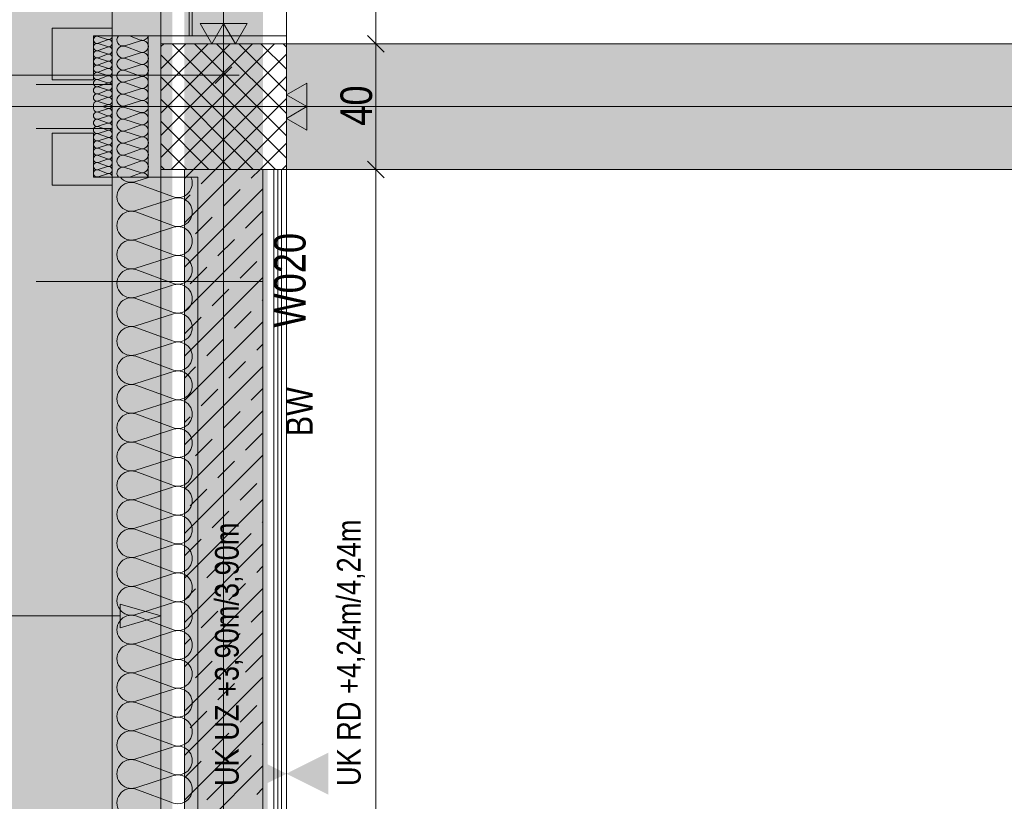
# Model space of a CAD drawing. Extents: x -620 to 300, y 62 to 1162.
# Tile 13 of 256: x -469 to -406, y 505 to 555. Entities that reach past the tile are written whole.
import ezdxf
from ezdxf.lldxf.tags import DXFTag

# ---------------------------------------------------------------- set-up
doc = ezdxf.new("R2010")
doc.units = 0
doc.layers.get('0').update_dxf_attribs({"lineweight": 13})
for name, color, linetype, lineweight, true_color in [('00 -Bauelemente -Dämmung innen', 7, 'Continuous', 9, 0xff7fe6), ('00 -Bauelemente -Gipskarton', 7, 'Continuous', 9, 0xff7fe6), ('00_Beschriftung UZ', 3, 'Continuous', 35, 0x00ff00), ('30 -33 Aussenwände- 3 Aussenstützen', 7, 'Continuous', 50, 0x0000dd), ('30 -33 Aussenwände- 7 Fassade_ Elemente', 7, 'Continuous', 9, 0x00aacc), ('30 -34 Innenwände- 1 tragend', 7, 'Continuous', 13, 0xdd0806), ('30 -34 Innenwände- 2 nichttragend', 7, 'Continuous', 18, 0xff7fe6), ('30 -35 Decken- 1 Konstruktion-Träger- Stahlbeton', 7, 'Continuous', 13, 0x33aa00), ('70 -72 Beschriftung- 2 Beschriftung Bauteile', 7, 'Continuous', 9, 0x9999ff), ('70 -76 Bemaßung- 2 Allgemein', 9, 'Continuous', 5, 0x808080), ('iwb_Layout BA_Markierung', 7, 'Continuous', 9, 0xbadcdc), ('iwb_Schraffur_BW', 7, 'Continuous', 13, 0x7400e8), ('iwb_Schraffur_Unterzug', 7, 'Continuous', 5, 0xffffcc), ('iwb_Sichtbeton', 2, 'Continuous', 50, 0xffff00), ('iwb_Sichtbeton-Shading', 2, 'Continuous', 50, 0xffff00)]:
    doc.layers.add(name, color=color, linetype=linetype, lineweight=lineweight, true_color=true_color)
doc.layers.add('70 -71 Achsen- 1 Gebäudeachsen', color=7, linetype='STRICHPUNKT2-A06G94XR8I', lineweight=18)
doc.layers.add('70 -75 Raumstempel- 3 Wandstempel', color=7, linetype='Continuous', lineweight=50)
doc.styles.get("Standard").update_dxf_attribs({"font": 'ARIALN.TTF'})
tags = doc.linetypes.add('fein_strichliert-A06G94XS8I', pattern=[4, 1, -2, 1]).pattern_tags.tags
tags[8:9] = [DXFTag(74, 4), DXFTag(75, 0), DXFTag(340, '0'), DXFTag(46, 0.0), DXFTag(50, 0.0), DXFTag(44, 0.0), DXFTag(45, 0.0)]
tags[6:7] = [DXFTag(74, 4), DXFTag(75, 0), DXFTag(340, '0'), DXFTag(46, 0.0), DXFTag(50, 0.0), DXFTag(44, 0.0), DXFTag(45, 0.0)]
tags[4:5] = [DXFTag(74, 4), DXFTag(75, 0), DXFTag(340, '0'), DXFTag(46, 0.0), DXFTag(50, 0.0), DXFTag(44, 0.0), DXFTag(45, 0.0)]
tags = doc.linetypes.add('STRICHPUNKT2-A06G94XR8I', pattern=[12.7, 6.35, -3.175, 0, -3.175]).pattern_tags.tags
tags[10:11] = [DXFTag(74, 4), DXFTag(75, 0), DXFTag(340, '0'), DXFTag(46, 0.0), DXFTag(50, 0.0), DXFTag(44, 0.0), DXFTag(45, 0.0)]
tags[8:9] = [DXFTag(74, 4), DXFTag(75, 0), DXFTag(340, '0'), DXFTag(46, 0.0), DXFTag(50, 0.0), DXFTag(44, 0.0), DXFTag(45, 0.0)]
tags[6:7] = [DXFTag(74, 4), DXFTag(75, 0), DXFTag(340, '0'), DXFTag(46, 0.0), DXFTag(50, 0.0), DXFTag(44, 0.0), DXFTag(45, 0.0)]
tags[4:5] = [DXFTag(74, 4), DXFTag(75, 0), DXFTag(340, '0'), DXFTag(46, 0.0), DXFTag(50, 0.0), DXFTag(44, 0.0), DXFTag(45, 0.0)]

# ---------------------------------------------------------------- blocks, each defined once
blk = doc.blocks.new('Shading-A06G94VT8I', base_point=(-44.915, 989.453))
at = {"layer": 'iwb_Sichtbeton-Shading', "color": 51, "true_color": 0xffff7f}
blk.add_solid([(-452.779, 448.453), (-453.379, 448.453), (-452.779, 545.453), (-453.379, 545.453)], dxfattribs=at)
blk = doc.blocks.new('Polygon-A06G94XJ8I')
at = {"color": 0, "linetype": 'ByBlock', "lineweight": -2, "ltscale": 0.13}
blk.add_solid([(-458.92, 86.609), (-538.631, 86.396), (-458.753, 1083.814), (-538.631, 1083.814)], dxfattribs=at)
blk = doc.blocks.new('Referenz-A06G94XT8I')
at = {"layer": '00 -Bauelemente -Dämmung innen', "color": 0, "linetype": 'Continuous', "lineweight": -2, "ltscale": 0.13}
for p, q in [((-453.08, 448.453), (-453.08, 545.453)), ((-452.38, 448.453), (-452.38, 545.453))]:
    blk.add_line(p, q, dxfattribs=at)
at = {"layer": '00 -Bauelemente -Gipskarton', "color": 0, "linetype": 'Continuous', "lineweight": -2, "ltscale": 0.13}
for p, q in [((-452.38, 448.453), (-452.38, 545.453)), ((-452.13, 448.453), (-452.13, 545.453)), ((-451.88, 448.453), (-451.88, 545.453))]:
    blk.add_line(p, q, dxfattribs=at)
at = {"layer": '00_Beschriftung UZ', "color": 0, "linetype": 'Continuous', "lineweight": -2, "ltscale": 0.13}
for points in [[(-454.25, 505.621), (-451.58, 506.953), (-454.248, 508.292)], [(-448.909, 505.621), (-451.58, 506.953), (-448.911, 508.292)]]:
    blk.add_solid(points, dxfattribs=at)
at = {"layer": '30 -33 Aussenwände- 3 Aussenstützen', "color": 0, "lineweight": -2}
for p, q in [((-459.58, 553.275), (-459.401, 553.453)), ((-459.58, 551.861), (-457.987, 553.453)), ((-459.58, 550.447), (-456.573, 553.453)), ((-459.58, 549.032), (-455.158, 553.453)), ((-459.58, 547.618), (-453.744, 553.453)), ((-459.58, 546.204), (-452.33, 553.453)), ((-458.859, 553.453), (-451.58, 546.174)), ((-457.445, 553.453), (-451.58, 547.588)), ((-456.03, 553.453), (-451.58, 549.003)), ((-454.616, 553.453), (-451.58, 550.417)), ((-453.202, 553.453), (-451.58, 551.831)), ((-451.788, 553.453), (-451.58, 553.245)), ((-459.58, 552.76), (-452.273, 545.453)), ((-458.916, 545.453), (-451.58, 552.79)), ((-459.58, 551.346), (-453.687, 545.453)), ((-457.502, 545.453), (-451.58, 551.375)), ((-459.58, 549.932), (-455.101, 545.453)), ((-456.087, 545.453), (-451.58, 549.961)), ((-455.58, 550.453), (-455.58, 548.453)), ((-456.58, 549.453), (-454.58, 549.453)), ((-459.58, 548.517), (-456.516, 545.453)), ((-454.673, 545.453), (-451.58, 548.547)), ((-459.58, 547.103), (-457.93, 545.453)), ((-453.259, 545.453), (-451.58, 547.133)), ((-459.58, 545.689), (-459.344, 545.453)), ((-451.845, 545.453), (-451.58, 545.719))]:
    blk.add_line(p, q, dxfattribs=at)
at = {"layer": '30 -33 Aussenwände- 3 Aussenstützen', "color": 0, "linetype": 'Continuous', "lineweight": -2, "ltscale": 0.13}
for p, q in [((-451.58, 553.453), (-459.58, 553.453)), ((-459.58, 553.453), (-459.58, 545.453)), ((-451.58, 545.453), (-451.58, 553.453)), ((-459.58, 545.453), (-451.58, 545.453))]:
    blk.add_line(p, q, dxfattribs=at)
at = {"layer": '30 -33 Aussenwände- 7 Fassade_ Elemente', "color": 0, "linetype": 'Continuous', "lineweight": -2, "ltscale": 0.13}
for p, q in [((-459.58, 553.953), (-459.58, 556.723)), ((-457.78, 556.723), (-457.78, 553.953)), ((-466.52, 551.153), (-466.52, 554.453)), ((-466.52, 554.453), (-462.68, 554.453)), ((-462.68, 554.453), (-462.68, 553.953)), ((-462.68, 553.953), (-463.88, 553.953)), ((-463.88, 553.953), (-463.88, 551.153)), ((-462.98, 553.732), (-463.58, 553.924)), ((-463.58, 553.487), (-462.98, 553.709)), ((-462.68, 553.953), (-451.58, 553.953)), ((-462.68, 549.453), (-462.68, 553.953)), ((-462.68, 553.953), (-460.38, 553.953)), ((-462.68, 550.853), (-462.68, 553.953)), ((-460.88, 553.653), (-461.88, 553.332)), ((-460.88, 553.691), (-461.59, 553.953)), ((-460.38, 553.953), (-460.38, 549.453)), ((-457.78, 553.953), (-459.58, 553.953)), ((-462.979, 553.272), (-463.58, 553.464)), ((-463.579, 553.027), (-462.979, 553.249)), ((-462.979, 552.812), (-463.579, 553.005)), ((-461.88, 553.294), (-460.88, 552.925)), ((-463.579, 552.568), (-462.979, 552.79)), ((-462.979, 552.353), (-463.579, 552.545)), ((-460.88, 552.887), (-461.88, 552.566)), ((-461.88, 552.528), (-460.88, 552.159)), ((-463.578, 552.108), (-462.979, 552.33)), ((-462.978, 551.893), (-463.578, 552.085)), ((-463.578, 551.648), (-462.978, 551.871)), ((-460.88, 552.121), (-461.88, 551.8)), ((-461.88, 551.762), (-460.88, 551.393)), ((-463.88, 551.153), (-466.52, 551.153)), ((-462.978, 551.433), (-463.578, 551.626)), ((-463.578, 551.189), (-462.978, 551.411)), ((-462.978, 550.974), (-463.578, 551.166)), ((-460.88, 551.355), (-461.88, 551.034)), ((-467.52, 550.853), (-462.68, 550.853)), ((-463.577, 550.729), (-462.978, 550.951)), ((-462.977, 550.514), (-463.577, 550.707)), ((-463.577, 550.269), (-462.977, 550.492)), ((-461.88, 550.996), (-460.88, 550.627)), ((-460.88, 550.589), (-461.88, 550.268)), ((-462.977, 550.055), (-463.577, 550.247)), ((-463.577, 549.81), (-462.977, 550.032)), ((-461.88, 550.23), (-460.88, 549.861)), ((-455.58, 550.453), (-455.58, 548.453)), ((-455.58, 550.453), (-455.58, 548.453)), ((-462.977, 549.595), (-463.577, 549.787)), ((-462.977, 549.312), (-463.577, 549.12)), ((-462.977, 549.572), (-463.298, 549.453)), ((-462.977, 549.334), (-463.298, 549.454)), ((-462.68, 444.453), (-462.68, 549.453)), ((-462.68, 549.453), (-462.68, 544.953)), ((-460.88, 549.823), (-461.88, 549.502)), ((-460.88, 549.084), (-461.88, 549.405)), ((-460.38, 549.453), (-460.38, 544.953)), ((-456.58, 549.453), (-454.58, 549.453)), ((-456.58, 549.453), (-454.58, 549.453)), ((-463.577, 549.097), (-462.977, 548.875)), ((-462.977, 548.852), (-463.577, 548.66)), ((-463.577, 548.637), (-462.977, 548.415)), ((-461.88, 548.677), (-460.88, 549.046)), ((-460.88, 548.318), (-461.88, 548.639)), ((-462.68, 548.053), (-467.52, 548.053)), ((-462.977, 548.393), (-463.577, 548.2)), ((-463.577, 548.178), (-462.978, 547.956)), ((-461.88, 547.911), (-460.88, 548.28)), ((-463.88, 547.753), (-466.52, 547.753)), ((-466.52, 547.753), (-466.52, 544.453)), ((-463.88, 544.953), (-463.88, 547.753)), ((-462.978, 547.933), (-463.578, 547.741)), ((-463.578, 547.718), (-462.978, 547.496)), ((-462.978, 547.473), (-463.578, 547.281)), ((-460.88, 547.552), (-461.88, 547.873)), ((-461.88, 547.145), (-460.88, 547.514)), ((-463.578, 547.259), (-462.978, 547.036)), ((-462.978, 547.014), (-463.578, 546.821)), ((-463.578, 546.799), (-462.979, 546.577)), ((-460.88, 546.786), (-461.88, 547.107)), ((-461.88, 546.378), (-460.88, 546.748)), ((-462.979, 546.554), (-463.579, 546.362)), ((-463.579, 546.339), (-462.979, 546.117)), ((-462.979, 546.095), (-463.579, 545.902)), ((-460.88, 546.02), (-461.88, 546.341)), ((-462.979, 545.635), (-463.58, 545.443)), ((-463.579, 545.88), (-462.979, 545.657)), ((-461.88, 545.612), (-460.88, 545.982)), ((-460.88, 545.254), (-461.88, 545.575)), ((-462.68, 544.953), (-463.88, 544.953)), ((-463.58, 545.42), (-462.98, 545.198)), ((-462.98, 545.175), (-463.58, 544.983)), ((-462.68, 544.953), (-460.38, 544.953)), ((-462.68, 544.453), (-462.68, 544.953)), ((-460.88, 545.216), (-461.59, 544.953)), ((-460.306, 544.953), (-461.18, 544.673)), ((-460.38, 544.953), (-457.22, 544.953)), ((-457.22, 544.953), (-457.22, 448.953)), ((-466.52, 544.453), (-462.68, 544.453)), ((-461.18, 544.583), (-458.78, 543.695)), ((-458.78, 543.605), (-461.18, 542.834)), ((-461.18, 542.744), (-458.78, 541.857)), ((-458.78, 541.767), (-461.18, 540.996)), ((-461.18, 540.906), (-458.78, 540.018)), ((-458.78, 539.928), (-461.18, 539.157)), ((-461.18, 539.067), (-458.78, 538.18)), ((-458.78, 538.09), (-461.18, 537.319)), ((-461.18, 537.229), (-458.78, 536.341)), ((-458.78, 536.251), (-461.18, 535.48)), ((-461.18, 535.39), (-458.78, 534.503)), ((-458.78, 534.413), (-461.18, 533.641)), ((-461.18, 533.551), (-458.78, 532.664)), ((-458.78, 532.574), (-461.18, 531.803)), ((-461.18, 531.713), (-458.78, 530.826)), ((-458.78, 530.736), (-461.18, 529.964)), ((-461.18, 529.874), (-458.78, 528.987)), ((-458.78, 528.897), (-461.18, 528.126)), ((-461.18, 528.036), (-458.78, 527.149)), ((-458.78, 527.059), (-461.18, 526.287)), ((-461.18, 526.197), (-458.78, 525.31)), ((-458.78, 525.22), (-461.18, 524.449)), ((-461.18, 524.359), (-458.78, 523.472)), ((-458.78, 523.382), (-461.18, 522.61)), ((-461.18, 522.52), (-458.78, 521.633)), ((-458.78, 521.543), (-461.18, 520.772)), ((-461.18, 520.682), (-458.78, 519.795)), ((-458.78, 519.705), (-461.18, 518.933)), ((-461.18, 518.843), (-458.78, 517.956)), ((-458.78, 517.866), (-461.18, 517.095)), ((-461.18, 517.005), (-458.78, 516.118)), ((-458.78, 516.028), (-461.18, 515.256)), ((-461.18, 515.166), (-458.78, 514.279)), ((-458.78, 514.189), (-461.18, 513.418)), ((-461.18, 513.328), (-458.78, 512.44)), ((-458.78, 512.35), (-461.18, 511.579)), ((-461.18, 511.489), (-458.78, 510.602)), ((-458.78, 510.512), (-461.18, 509.741)), ((-461.18, 509.651), (-458.78, 508.763)), ((-458.78, 508.673), (-461.18, 507.902)), ((-461.18, 507.812), (-458.78, 506.925)), ((-458.78, 506.835), (-461.18, 506.064)), ((-461.18, 505.974), (-458.78, 505.086))]:
    blk.add_line(p, q, dxfattribs=at)
for centre, major_axis, end_param in [((-463.65, 553.705), (0.07, 0.219), 3.765224), ((-462.91, 553.95), (-0.07, -0.219), 1.896254), ((-462.909, 553.491), (-0.07, -0.219), 3.764652), ((-461.997, 553.696), (-0.283, 0.257), 2.619647), ((-460.762, 554.055), (-0.117, -0.364), 1.613483), ((-460.762, 553.289), (0.31, 0.225), 1.254884), ((-463.65, 553.246), (0.07, 0.219), 3.765224), ((-463.649, 552.786), (0.07, 0.219), 3.765224), ((-462.909, 553.031), (-0.07, -0.219), 3.764652), ((-461.997, 552.93), (0.117, 0.364), 3.765224), ((-461.997, 552.93), (-0.31, 0.225), 1.255075), ((-461.997, 552.93), (0.117, 0.364), 1.255075), ((-460.762, 553.289), (-0.117, -0.364), 1.254884), ((-460.762, 553.289), (0.31, -0.225), 1.254884), ((-463.649, 552.326), (0.07, 0.219), 3.765224), ((-462.908, 552.571), (-0.07, -0.219), 3.764652), ((-462.908, 552.112), (-0.07, -0.219), 3.764652), ((-461.997, 552.164), (0.117, 0.364), 3.765224), ((-461.997, 552.164), (-0.31, 0.225), 1.255075), ((-461.997, 552.93), (-0.31, -0.225), 1.255075), ((-461.997, 552.164), (0.117, 0.364), 1.255075), ((-460.762, 552.523), (-0.117, -0.364), 3.764652), ((-460.762, 552.523), (0.31, 0.225), 1.254884), ((-460.762, 552.523), (0.31, -0.225), 1.254884), ((-463.649, 551.867), (0.07, 0.219), 3.765224), ((-462.908, 551.652), (-0.07, -0.219), 3.764652), ((-461.997, 551.398), (0.117, 0.364), 3.765224), ((-461.997, 552.164), (-0.31, -0.225), 1.255075), ((-460.762, 552.523), (-0.117, -0.364), 1.254884), ((-460.762, 551.757), (-0.117, -0.364), 3.764652), ((-460.762, 551.757), (0.31, 0.225), 1.254884), ((-460.762, 551.757), (0.31, -0.225), 1.254884), ((-463.648, 551.407), (0.07, 0.219), 3.765224), ((-463.648, 550.948), (0.07, 0.219), 3.765224), ((-462.907, 551.192), (-0.07, -0.219), 3.764652), ((-460.762, 551.757), (-0.117, -0.364), 1.254884), ((-460.762, 550.991), (-0.117, -0.364), 3.764652), ((-463.648, 550.488), (0.07, 0.219), 3.765224), ((-463.648, 550.488), (-0.186, 0.135), 1.255075), ((-463.648, 550.488), (0.07, 0.219), 1.255075), ((-462.907, 550.733), (-0.07, -0.219), 3.764652), ((-462.907, 550.733), (0.186, 0.135), 1.254884), ((-462.907, 550.733), (-0.07, -0.219), 1.254884), ((-462.907, 550.273), (-0.07, -0.219), 3.764652), ((-462.907, 550.273), (0.186, 0.135), 1.254884), ((-462.907, 550.733), (0.186, -0.135), 1.254884), ((-461.997, 550.632), (0.117, 0.364), 3.765224), ((-460.762, 550.225), (-0.117, -0.364), 3.764652), ((-463.647, 550.028), (0.07, 0.219), 3.765224), ((-463.647, 550.028), (-0.186, 0.135), 1.255075), ((-463.648, 550.488), (-0.186, -0.135), 1.255075), ((-463.647, 550.028), (0.07, 0.219), 1.255075), ((-463.647, 550.028), (-0.186, -0.135), 1.255075), ((-462.907, 550.273), (-0.07, -0.219), 1.254884), ((-462.906, 549.814), (0.186, 0.135), 1.254884), ((-462.907, 550.273), (0.186, -0.135), 1.254884), ((-462.906, 549.814), (0.186, -0.135), 1.254884), ((-461.997, 549.866), (0.117, 0.364), 3.765224), ((-460.762, 549.459), (0.383, -0.005), 1.896254), ((-463.647, 549.569), (0.07, 0.219), 2.411197), ((-463.647, 549.338), (-0.198, 0.116), 2.411197), ((-462.906, 549.814), (-0.07, -0.219), 1.254884), ((-462.906, 549.354), (0.207, 0.1), 1.434048), ((-462.906, 549.553), (-0.071, -0.219), 1.434048), ((-462.906, 549.093), (0.186, 0.135), 1.254884), ((-462.906, 549.093), (0.186, -0.135), 1.254884), ((-461.997, 549.041), (0.117, 0.364), 3.765224), ((-460.762, 549.448), (-0.117, -0.364), 1.896254), ((-463.647, 548.879), (0.071, 0.219), 3.765224), ((-463.647, 548.879), (-0.186, 0.135), 1.255075), ((-463.648, 548.419), (0.071, 0.219), 3.765224), ((-463.647, 548.879), (0.071, 0.219), 1.255075), ((-463.647, 548.879), (-0.186, -0.135), 1.255075), ((-463.648, 548.419), (0.071, 0.219), 1.255075), ((-462.906, 549.093), (-0.071, -0.219), 1.254884), ((-462.907, 548.634), (-0.071, -0.219), 3.764652), ((-462.907, 548.634), (0.186, 0.135), 1.254884), ((-462.907, 548.634), (0.186, -0.135), 1.254884), ((-461.997, 548.275), (0.117, 0.364), 3.765224), ((-460.762, 548.682), (-0.117, -0.364), 3.764652), ((-463.648, 548.419), (-0.186, 0.135), 1.255075), ((-463.648, 547.959), (0.071, 0.219), 3.765224), ((-463.648, 548.419), (-0.186, -0.135), 1.255075), ((-462.907, 548.174), (-0.071, -0.219), 3.764652), ((-462.907, 548.174), (-0.071, -0.219), 1.254884), ((-462.907, 548.634), (-0.071, -0.219), 1.254884), ((-462.907, 548.174), (0.186, 0.135), 1.254884), ((-462.907, 548.174), (0.186, -0.135), 1.254884), ((-460.762, 547.916), (-0.117, -0.364), 3.764652), ((-463.648, 547.5), (0.071, 0.219), 3.765224), ((-462.907, 547.714), (-0.071, -0.219), 3.764652), ((-462.908, 547.255), (-0.071, -0.219), 3.764652), ((-461.997, 547.509), (0.117, 0.364), 3.765224), ((-460.762, 547.15), (-0.117, -0.364), 3.764652), ((-460.762, 547.15), (0.31, 0.225), 1.254884), ((-460.762, 547.15), (0.31, -0.225), 1.254884), ((-463.649, 547.04), (0.071, 0.219), 3.765224), ((-463.649, 546.58), (0.071, 0.219), 3.765224), ((-462.908, 546.795), (-0.071, -0.219), 3.764652), ((-461.997, 546.743), (0.117, 0.364), 3.765224), ((-461.997, 546.743), (-0.31, 0.225), 1.255075), ((-461.997, 546.743), (0.117, 0.364), 1.255075), ((-460.762, 547.15), (-0.117, -0.364), 1.254884), ((-460.762, 546.384), (-0.117, -0.364), 3.764652), ((-460.762, 546.384), (0.31, 0.225), 1.254884), ((-463.649, 546.121), (0.071, 0.219), 3.765224), ((-462.908, 546.336), (-0.071, -0.219), 3.764652), ((-462.909, 545.876), (-0.071, -0.219), 3.764652), ((-461.997, 545.977), (0.117, 0.364), 3.765224), ((-461.997, 545.977), (-0.31, 0.225), 1.255075), ((-461.997, 546.743), (-0.31, -0.225), 1.255075), ((-461.997, 545.977), (0.117, 0.364), 1.255075), ((-460.762, 546.384), (-0.117, -0.364), 1.254884), ((-460.762, 546.384), (0.31, -0.225), 1.254884), ((-463.65, 545.661), (0.071, 0.219), 3.765224), ((-462.909, 545.416), (-0.071, -0.219), 3.764652), ((-461.997, 545.211), (0.117, 0.364), 2.619647), ((-461.997, 545.977), (-0.31, -0.225), 1.255075), ((-460.762, 545.618), (0.31, 0.225), 1.254884), ((-460.762, 545.618), (0.31, -0.225), 1.254884), ((-463.65, 545.202), (0.071, 0.219), 3.765224), ((-462.91, 544.957), (0.23, -0.003), 1.896254), ((-461.461, 545.547), (-0.701, -0.593), 1.180173), ((-460.762, 545.618), (-0.117, -0.364), 1.254884), ((-460.762, 544.852), (0.369, 0.102), 1.613483), ((-458.498, 544.57), (-0.282, -0.874), 2.313356), ((-461.461, 543.708), (-0.744, 0.539), 1.255075), ((-461.461, 543.708), (0.282, 0.874), 1.255075), ((-458.498, 542.731), (0.744, 0.539), 1.254884), ((-461.461, 543.708), (-0.744, -0.539), 1.255075), ((-458.498, 542.731), (0.744, -0.539), 1.254884), ((-461.461, 541.87), (0.282, 0.874), 3.765224), ((-461.461, 541.87), (-0.744, 0.539), 1.255075), ((-461.461, 541.87), (0.282, 0.874), 1.255075), ((-458.498, 542.731), (-0.282, -0.874), 1.254884), ((-458.498, 540.893), (-0.282, -0.874), 3.764652), ((-458.498, 540.893), (0.744, 0.539), 1.254884), ((-461.461, 541.87), (-0.744, -0.539), 1.255075), ((-458.498, 540.893), (0.744, -0.539), 1.254884), ((-461.461, 540.031), (0.282, 0.874), 3.765224), ((-461.461, 540.031), (-0.744, 0.539), 1.255075), ((-461.461, 540.031), (0.282, 0.874), 1.255075), ((-458.498, 540.893), (-0.282, -0.874), 1.254884), ((-458.498, 539.054), (-0.282, -0.874), 3.764652), ((-458.498, 539.054), (0.744, 0.539), 1.254884), ((-461.461, 538.193), (0.282, 0.874), 3.765224), ((-461.461, 540.031), (-0.744, -0.539), 1.255075), ((-458.498, 539.054), (0.744, -0.539), 1.254884), ((-458.498, 539.054), (-0.282, -0.874), 1.254884), ((-458.498, 537.216), (-0.282, -0.874), 3.764652), ((-461.461, 536.354), (0.282, 0.874), 3.765224), ((-458.498, 535.377), (-0.282, -0.874), 3.764652), ((-461.461, 534.516), (0.282, 0.874), 3.765224), ((-458.498, 533.539), (-0.282, -0.874), 3.764652), ((-461.461, 532.677), (0.282, 0.874), 3.765224), ((-458.498, 531.7), (-0.282, -0.874), 3.764652), ((-461.461, 530.839), (0.282, 0.874), 3.765224), ((-458.498, 529.861), (-0.282, -0.874), 3.764652), ((-461.461, 529), (0.282, 0.874), 3.765224), ((-458.498, 528.023), (-0.282, -0.874), 3.764652), ((-461.461, 527.162), (0.282, 0.874), 3.765224), ((-458.498, 526.184), (-0.282, -0.874), 3.764652), ((-461.461, 525.323), (0.282, 0.874), 3.765224), ((-458.498, 524.346), (-0.282, -0.874), 3.764652), ((-461.461, 523.485), (0.282, 0.874), 3.765224), ((-458.498, 522.507), (-0.282, -0.874), 3.764652), ((-461.461, 521.646), (0.282, 0.874), 3.765224), ((-458.498, 520.669), (-0.282, -0.874), 3.764652), ((-461.461, 519.808), (0.282, 0.874), 3.765224), ((-458.498, 518.83), (-0.282, -0.874), 3.764652), ((-461.461, 517.969), (0.282, 0.874), 3.765224), ((-458.498, 516.992), (-0.282, -0.874), 3.764652), ((-461.461, 516.13), (0.282, 0.874), 3.765224), ((-458.498, 515.153), (-0.282, -0.874), 3.764652), ((-461.461, 514.292), (0.282, 0.874), 3.765224), ((-458.498, 513.315), (-0.282, -0.874), 3.764652), ((-461.461, 512.453), (0.282, 0.874), 3.765224), ((-458.498, 511.476), (-0.282, -0.874), 3.764652), ((-461.461, 510.615), (0.282, 0.874), 3.765224), ((-458.498, 509.638), (-0.282, -0.874), 3.764652), ((-461.461, 508.776), (0.282, 0.874), 3.765224), ((-458.498, 507.799), (-0.282, -0.874), 3.764652), ((-461.461, 506.938), (0.282, 0.874), 3.765224), ((-458.498, 505.961), (-0.282, -0.874), 3.764652), ((-461.461, 505.099), (0.282, 0.874), 3.765224)]:
    blk.add_ellipse(centre, major_axis=major_axis, ratio=1, start_param=0, end_param=end_param, dxfattribs=at)
at = {"layer": '30 -34 Innenwände- 1 tragend', "color": 0, "linetype": 'Continuous', "lineweight": -2, "ltscale": 0.13}
for p, q in [((-458.08, 448.453), (-458.08, 545.453)), ((-453.08, 545.453), (-458.08, 545.453)), ((-453.08, 448.453), (-453.08, 545.453))]:
    blk.add_line(p, q, dxfattribs=at)
at = {"layer": '30 -34 Innenwände- 1 tragend', "color": 0, "lineweight": -2}
for p, q in [((-458.08, 544.875), (-457.502, 545.453)), ((-458.08, 542.047), (-454.673, 545.453)), ((-458.08, 544.875), (-457.502, 545.453)), ((-458.08, 542.047), (-454.673, 545.453)), ((-458.08, 448.453), (-458.08, 545.453)), ((-457.009, 544.532), (-456.087, 545.453)), ((-457.009, 544.532), (-456.087, 545.453)), ((-453.827, 544.886), (-453.259, 545.453)), ((-453.827, 544.886), (-453.259, 545.453)), ((-453.08, 448.453), (-453.08, 545.453)), ((-458.08, 539.219), (-453.08, 544.219)), ((-458.08, 539.219), (-453.08, 544.219)), ((-458.08, 543.461), (-457.716, 543.825)), ((-458.08, 543.461), (-457.716, 543.825)), ((-455.594, 543.118), (-454.534, 544.179)), ((-455.594, 543.118), (-454.534, 544.179)), ((-457.362, 541.35), (-456.301, 542.411)), ((-457.362, 541.35), (-456.301, 542.411)), ((-454.18, 541.704), (-453.119, 542.764)), ((-454.18, 541.704), (-453.119, 542.764)), ((-458.08, 536.39), (-453.08, 541.39)), ((-458.08, 536.39), (-453.08, 541.39)), ((-458.08, 540.633), (-458.069, 540.643)), ((-458.08, 540.633), (-458.069, 540.643)), ((-455.948, 539.936), (-454.887, 540.997)), ((-455.948, 539.936), (-454.887, 540.997)), ((-457.716, 538.168), (-456.655, 539.229)), ((-457.716, 538.168), (-456.655, 539.229)), ((-454.534, 538.522), (-453.473, 539.582)), ((-454.534, 538.522), (-453.473, 539.582)), ((-458.08, 533.562), (-453.08, 538.562)), ((-458.08, 533.562), (-453.08, 538.562)), ((-456.301, 536.754), (-455.241, 537.815)), ((-456.301, 536.754), (-455.241, 537.815)), ((-453.119, 537.108), (-453.08, 537.147)), ((-453.119, 537.108), (-453.08, 537.147)), ((-458.069, 534.986), (-457.009, 536.047)), ((-458.069, 534.986), (-457.009, 536.047)), ((-454.887, 535.34), (-453.827, 536.4)), ((-454.887, 535.34), (-453.827, 536.4)), ((-458.08, 530.733), (-453.08, 535.733)), ((-458.08, 530.733), (-453.08, 535.733)), ((-456.655, 533.572), (-455.594, 534.633)), ((-456.655, 533.572), (-455.594, 534.633)), ((-453.473, 533.926), (-453.08, 534.319)), ((-453.473, 533.926), (-453.08, 534.319)), ((-458.08, 527.905), (-453.08, 532.905)), ((-458.08, 527.905), (-453.08, 532.905)), ((-455.241, 532.158), (-454.18, 533.218)), ((-455.241, 532.158), (-454.18, 533.218)), ((-458.08, 532.147), (-457.362, 532.865)), ((-458.08, 532.147), (-457.362, 532.865)), ((-457.009, 530.39), (-455.948, 531.451)), ((-457.009, 530.39), (-455.948, 531.451)), ((-453.827, 530.744), (-453.08, 531.491)), ((-453.827, 530.744), (-453.08, 531.491)), ((-458.08, 525.076), (-453.08, 530.076)), ((-458.08, 525.076), (-453.08, 530.076)), ((-455.594, 528.976), (-454.534, 530.037)), ((-455.594, 528.976), (-454.534, 530.037)), ((-458.08, 529.319), (-457.716, 529.683)), ((-458.08, 529.319), (-457.716, 529.683)), ((-454.18, 527.562), (-453.119, 528.622)), ((-454.18, 527.562), (-453.119, 528.622)), ((-457.362, 527.208), (-456.301, 528.269)), ((-457.362, 527.208), (-456.301, 528.269)), ((-458.08, 522.248), (-453.08, 527.248)), ((-458.08, 522.248), (-453.08, 527.248)), ((-455.948, 525.794), (-454.887, 526.855)), ((-455.948, 525.794), (-454.887, 526.855)), ((-458.08, 526.491), (-458.069, 526.501)), ((-458.08, 526.491), (-458.069, 526.501)), ((-454.534, 524.38), (-453.473, 525.44)), ((-454.534, 524.38), (-453.473, 525.44)), ((-457.716, 524.026), (-456.655, 525.087)), ((-457.716, 524.026), (-456.655, 525.087)), ((-458.08, 519.42), (-453.08, 524.42)), ((-458.08, 519.42), (-453.08, 524.42)), ((-456.301, 522.612), (-455.241, 523.673)), ((-456.301, 522.612), (-455.241, 523.673)), ((-453.119, 522.965), (-453.08, 523.005)), ((-453.119, 522.965), (-453.08, 523.005)), ((-454.887, 521.198), (-453.827, 522.258)), ((-454.887, 521.198), (-453.827, 522.258)), ((-458.069, 520.844), (-457.009, 521.905)), ((-458.069, 520.844), (-457.009, 521.905)), ((-458.08, 516.591), (-453.08, 521.591)), ((-458.08, 516.591), (-453.08, 521.591)), ((-456.655, 519.43), (-455.594, 520.491)), ((-456.655, 519.43), (-455.594, 520.491)), ((-453.473, 519.783), (-453.08, 520.177)), ((-453.473, 519.783), (-453.08, 520.177)), ((-458.08, 513.763), (-453.08, 518.763)), ((-458.08, 513.763), (-453.08, 518.763)), ((-458.08, 518.005), (-457.362, 518.723)), ((-458.08, 518.005), (-457.362, 518.723)), ((-455.241, 518.016), (-454.18, 519.076)), ((-455.241, 518.016), (-454.18, 519.076)), ((-457.009, 516.248), (-455.948, 517.309)), ((-457.009, 516.248), (-455.948, 517.309)), ((-453.827, 516.601), (-453.08, 517.348)), ((-453.827, 516.601), (-453.08, 517.348)), ((-458.08, 510.934), (-453.08, 515.934)), ((-458.08, 510.934), (-453.08, 515.934)), ((-458.08, 515.177), (-457.716, 515.541)), ((-458.08, 515.177), (-457.716, 515.541)), ((-455.594, 514.834), (-454.534, 515.894)), ((-455.594, 514.834), (-454.534, 515.894)), ((-457.362, 513.066), (-456.301, 514.127)), ((-457.362, 513.066), (-456.301, 514.127)), ((-454.18, 513.419), (-453.119, 514.48)), ((-454.18, 513.419), (-453.119, 514.48)), ((-458.08, 508.106), (-453.08, 513.106)), ((-458.08, 508.106), (-453.08, 513.106)), ((-458.08, 512.348), (-458.069, 512.359)), ((-458.08, 512.348), (-458.069, 512.359)), ((-455.948, 511.652), (-454.887, 512.712)), ((-455.948, 511.652), (-454.887, 512.712)), ((-457.716, 509.884), (-456.655, 510.945)), ((-457.716, 509.884), (-456.655, 510.945)), ((-454.534, 510.238), (-453.473, 511.298)), ((-454.534, 510.238), (-453.473, 511.298)), ((-458.08, 505.277), (-453.08, 510.277)), ((-458.08, 505.277), (-453.08, 510.277)), ((-456.301, 508.47), (-455.241, 509.53)), ((-456.301, 508.47), (-455.241, 509.53)), ((-453.119, 508.823), (-453.08, 508.863)), ((-453.119, 508.823), (-453.08, 508.863)), ((-454.887, 507.056), (-453.827, 508.116)), ((-454.887, 507.056), (-453.827, 508.116)), ((-458.08, 502.449), (-453.08, 507.449)), ((-458.08, 502.449), (-453.08, 507.449)), ((-458.069, 506.702), (-457.009, 507.763)), ((-458.069, 506.702), (-457.009, 507.763)), ((-456.655, 505.288), (-455.594, 506.348)), ((-456.655, 505.288), (-455.594, 506.348)), ((-453.473, 505.641), (-453.08, 506.035)), ((-453.473, 505.641), (-453.08, 506.035))]:
    blk.add_line(p, q, dxfattribs=at)
at = {"layer": '30 -34 Innenwände- 2 nichttragend', "color": 0, "lineweight": -2}
for p, q in [((-462.68, 556.353), (-462.68, 553.953)), ((-457.58, 553.953), (-457.58, 556.353)), ((-462.68, 553.953), (-457.58, 553.953))]:
    blk.add_line(p, q, dxfattribs=at)
at = {"layer": '30 -34 Innenwände- 2 nichttragend', "color": 0, "linetype": 'Continuous', "lineweight": -2, "ltscale": 0.13}
for p, q in [((-451.88, 545.453), (-453.08, 545.453)), ((-453.08, 448.453), (-453.08, 545.453)), ((-451.88, 448.453), (-451.88, 545.453))]:
    blk.add_line(p, q, dxfattribs=at)
at = {"layer": '30 -35 Decken- 1 Konstruktion-Träger- Stahlbeton', "color": 0, "linetype": 'fein_strichliert-A06G94XS8I', "lineweight": -2, "ltscale": 0.13}
for p, q in [((-459.58, 223.453), (-459.58, 605.453)), ((-451.58, 223.453), (-451.58, 605.453)), ((76.501, 553.453), (-451.58, 553.453)), ((76.501, 545.453), (-451.58, 545.453))]:
    blk.add_line(p, q, dxfattribs=at)
at = {"layer": '30 -35 Decken- 1 Konstruktion-Träger- Stahlbeton', "color": 0, "lineweight": -2}
blk.add_line((-451.58, 545.453), (-451.58, 553.453), dxfattribs=at)
at = {"layer": '70 -71 Achsen- 1 Gebäudeachsen', "color": 0, "linetype": 'STRICHPUNKT2-A06G94XR8I', "lineweight": -2, "ltscale": 0.13}
for p, q in [((-455.58, 1084.393), (-455.58, 84.953)), ((-538.631, 549.453), (76.501, 549.453))]:
    blk.add_line(p, q, dxfattribs=at)
at = {"layer": '70 -72 Beschriftung- 2 Beschriftung Bauteile', "color": 0, "lineweight": -2}
for p, q in [((-456.33, 553.453), (-457.08, 554.752)), ((-457.08, 554.752), (-455.58, 554.752)), ((-455.58, 554.752), (-456.33, 553.453)), ((-454.83, 553.453), (-455.58, 554.752)), ((-455.58, 554.752), (-454.08, 554.752)), ((-454.08, 554.752), (-454.83, 553.453)), ((-451.58, 550.203), (-450.281, 550.953)), ((-450.281, 550.953), (-450.281, 549.453)), ((-450.281, 549.453), (-451.58, 550.203)), ((-451.58, 548.703), (-450.281, 549.453)), ((-450.281, 549.453), (-450.281, 547.953)), ((-450.281, 547.953), (-451.58, 548.703)), ((-459.58, 517.005), (-462.178, 517.755)), ((-462.178, 517.755), (-462.178, 516.255)), ((-462.178, 516.255), (-459.58, 517.005))]:
    blk.add_line(p, q, dxfattribs=at)
at = {"layer": '70 -72 Beschriftung- 2 Beschriftung Bauteile', "color": 0, "linetype": 'Continuous', "lineweight": -2, "ltscale": 0.13}
blk.add_line((-462.178, 517.005), (-469.458, 517.005), dxfattribs=at)
at = {"layer": '70 -72 Beschriftung- 2 Beschriftung Bauteile', "color": 0, "lineweight": -2}
for points in [[(-456.33, 553.453), (-457.08, 554.752), (-456.33, 554.752)], [(-456.33, 553.453), (-456.33, 554.752), (-455.58, 554.752)], [(-454.83, 553.453), (-455.58, 554.752), (-454.83, 554.752)], [(-454.83, 553.453), (-454.83, 554.752), (-454.08, 554.752)], [(-450.281, 549.453), (-451.58, 550.203), (-450.281, 550.953)], [(-450.281, 547.953), (-451.58, 548.703), (-450.281, 549.453)]]:
    blk.add_solid(points, dxfattribs=at)
at = {"layer": '70 -75 Raumstempel- 3 Wandstempel', "color": 0, "linetype": 'Continuous', "lineweight": -2, "ltscale": 0.13}
blk.add_line((-453.08, 538.32), (-467.52, 538.32), dxfattribs=at)
at = {"layer": '70 -76 Bemaßung- 2 Allgemein', "color": 0, "linetype": 'Continuous', "lineweight": -2, "ltscale": 0.13}
for p, q in [((-445.88, 554.514), (-445.88, 604.393)), ((-445.88, 552.453), (-445.88, 554.514)), ((-445.88, 554.453), (-445.88, 552.393)), ((-455.58, 553.953), (-455.58, 550.453)), ((-445.349, 552.923), (-446.41, 553.984)), ((-446.41, 553.984), (-445.349, 552.923)), ((-448.38, 553.453), (-444.88, 553.453)), ((-448.38, 553.453), (-444.88, 553.453)), ((-445.88, 546.514), (-445.88, 552.393)), ((-455.049, 551.984), (-456.11, 550.923)), ((-456.64, 551.453), (-538.631, 551.453)), ((-454.58, 551.453), (-456.64, 551.453)), ((-445.88, 544.453), (-445.88, 546.514)), ((-445.88, 546.453), (-445.88, 544.393)), ((-445.349, 544.923), (-446.41, 545.984)), ((-446.41, 545.984), (-445.349, 544.923)), ((-448.38, 545.453), (-444.88, 545.453)), ((-448.38, 545.453), (-444.88, 545.453)), ((-445.88, 449.514), (-445.88, 544.393))]:
    blk.add_line(p, q, dxfattribs=at)
at = {"layer": '00_Beschriftung UZ', "color": 0, "linetype": 'ByBlock', "lineweight": -2, "ltscale": 0.13, "char_height": 1.51033, "attachment_point": 1, "rotation": 90}
for s, insert in [('{\\fArial Narrow;UK UZ +3,90m/3,90m}', (-456.13, 506.172)), ('{\\fArial Narrow;UK RD +4,24m/4,24m}', (-448.355, 506.172))]:
    blk.add_mtext(s, dxfattribs=dict(at, insert=insert))
at = {"layer": '70 -75 Raumstempel- 3 Wandstempel', "color": 0, "linetype": 'Continuous', "lineweight": -2, "ltscale": 0.13, "attachment_point": 1, "rotation": 90}
for s, insert, char_height in [('{\\fArial Narrow;W020}', (-452.368, 535.378), 2.01377), ('{\\fArial Narrow;BW}', (-451.604, 528.451), 1.7)]:
    blk.add_mtext(s, dxfattribs=dict(at, insert=insert, char_height=char_height))
at = {"layer": '70 -76 Bemaßung- 2 Allgemein', "color": 0, "linetype": 'Continuous', "lineweight": -2, "ltscale": 0.13, "insert": (-448.131, 548.237), "char_height": 2.01377, "attachment_point": 1, "rotation": 90}
blk.add_mtext('{\\fArial Narrow;40}', dxfattribs=at)
blk = doc.blocks.new('Referenz-A06G94XV8I')
at = {"layer": 'iwb_Schraffur_BW', "linetype": 'Continuous', "ltscale": 0.13}
blk.add_solid([(-458.079, 440.453), (-458.079, 556.353), (-453.079, 440.453), (-453.079, 556.353)], dxfattribs=at)
at = {"layer": 'iwb_Schraffur_Unterzug', "linetype": 'Continuous', "ltscale": 0.13}
for points in [[(-538.631, 553.453), (76.501, 553.453), (-451.579, 553.453)], [(-451.579, 545.453), (-451.579, 553.453), (76.501, 553.453)], [(-451.579, 545.453), (76.501, 553.453), (76.501, 549.755)], [(-451.579, 545.453), (76.501, 549.755), (76.501, 545.453)]]:
    blk.add_solid(points, dxfattribs=at)
at = {"layer": 'iwb_Sichtbeton', "linetype": 'Continuous', "ltscale": 0.5}
blk.add_solid([(-452.779, 448.453), (-453.379, 448.453), (-452.779, 545.453), (-453.379, 545.453)], dxfattribs=at)

msp = doc.modelspace()

# ---------------------------------------------------------------- block references
at = {"color": 8, "lineweight": 13, "ltscale": 0.13, "true_color": 0x808080}
msp.add_blockref('Referenz-A06G94XT8I', (0, 0), dxfattribs=at)
at = {"color": 8, "lineweight": 25, "ltscale": 0.25, "true_color": 0x808080}
msp.add_blockref('Referenz-A06G94XV8I', (0, 0), dxfattribs=at)
msp.add_blockref('Shading-A06G94VT8I', (-44.915, 989.453))
at = {"layer": 'iwb_Layout BA_Markierung', "ltscale": 0.13}
msp.add_blockref('Polygon-A06G94XJ8I', (0, 0), dxfattribs=at)

doc.saveas('drawing.dxf')
